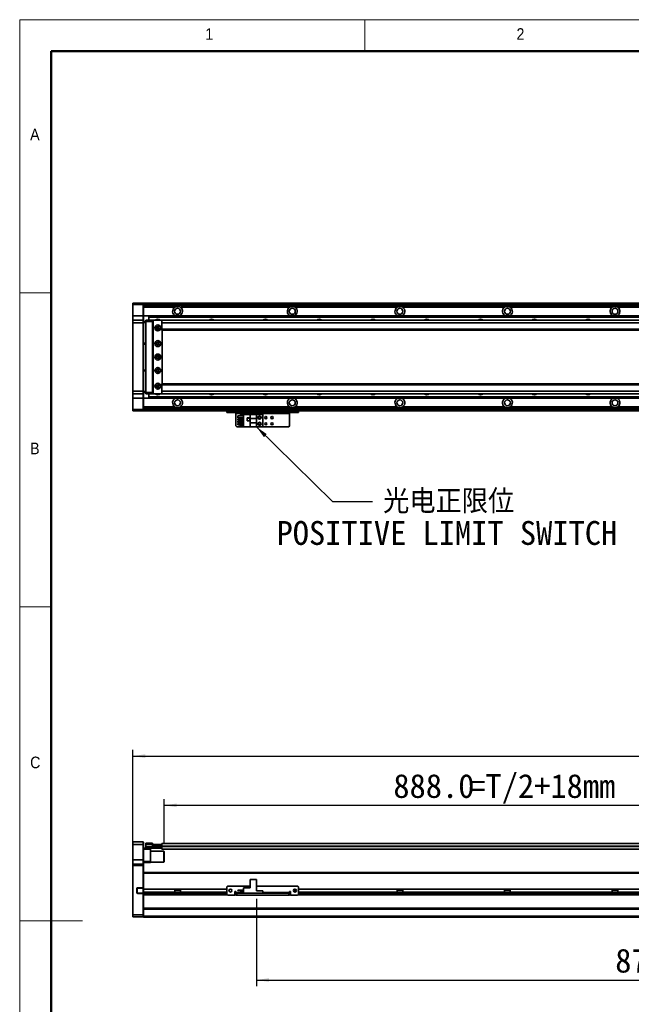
# Model space of a CAD drawing. Header units: millimetres. Extents: x 35 to 2905, y 35 to 2044.
# Tile 2 of 7: x 35 to 717, y 946 to 2044. Entities that reach past the tile are written whole.
import ezdxf

# ---------------------------------------------------------------- set-up
doc = ezdxf.new("R2010")
doc.units = ezdxf.units.MM
doc.header["$LTSCALE"] = 7
doc.layers.add('黑色实线', color=7, linetype='Continuous')
doc.styles.add('SLDTEXTSTYLE1', font='Gothic.ttf', dxfattribs={"width": 0.913})
doc.styles.add('SLDTEXTSTYLE8', font='txt')
doc.styles.add('SLDTEXTSTYLE9', font='txt', dxfattribs={"bigfont": 'bigfont'})
doc.dimstyles.new('SLDDIMSTYLE2', dxfattribs={"dimtxt": 0.18, "dimasz": 14, "dimexe": 0, "dimexo": 0.0625, "dimgap": 0, "dimtad": 0, "dimtih": 1, "dimtoh": 1, "dimdec": 0, "dimrnd": 1e-09, "dimzin": 0, "dimdsep": 46, "dimtxsty": 'Standard', "dimsah": 1, "dimcen": 0.09, "dimadec": 0, "dimazin": 0, "dimtfac": 14, "dimtdec": 0, "dimtofl": 0, "dimtmove": 0, "dimatfit": 3, "dimfxl": 0, "dimfrac": 2, "dimtolj": 1, "dimtzin": 0, "dimarcsym": 0})
doc.dimstyles.new('SLDDIMSTYLE5', dxfattribs={"dimtxt": 26.6, "dimasz": 14, "dimexe": 0, "dimexo": 0.0625, "dimgap": 6.65, "dimtad": 2, "dimdec": 1, "dimrnd": 1e-09, "dimzin": 4, "dimdsep": 46, "dimtxsty": 'SLDTEXTSTYLE8', "dimsah": 1, "dimcen": 0.09, "dimadec": 0, "dimazin": 1, "dimtfac": 1, "dimtdec": 1, "dimtofl": 0, "dimtmove": 0, "dimatfit": 3, "dimfxl": 0, "dimfrac": 2, "dimtolj": 1, "dimtzin": 12, "dimarcsym": 0})

# ---------------------------------------------------------------- blocks, each defined once
blk = doc.blocks.new('SW_NOTE_7')
at = {"layer": '黑色实线', "color": 0, "char_height": 26.6, "attachment_point": 2}
for s, insert, style in [('光电正限位', (85.1, 13.6), 'SLDTEXTSTYLE9'), ('POSITIVE LIMIT SWITCH', (83.1, -21.6), 'SLDTEXTSTYLE8')]:
    blk.add_mtext(s, dxfattribs=dict(at, insert=insert, style=style))
blk = doc.blocks.new('_D_14')
at = {"layer": '黑色实线'}
for p, q in [((161.1, 1109.9), (161.1, 1230.1)), ((2197.1, 1109.9), (2197.1, 1230.1)), ((161.1, 1223.1), (2197.1, 1223.1))]:
    blk.add_line(p, q, dxfattribs=at)
for points in [[(161.1, 1223.1), (175.1, 1221), (175.1, 1225.2)], [(2197.1, 1223.1), (2183.1, 1225.2), (2183.1, 1221)]]:
    blk.add_solid(points, dxfattribs=at)
at = {"layer": '黑色实线', "insert": (1120.8, 1258), "char_height": 26.6, "attachment_point": 1, "style": 'SLDTEXTSTYLE8'}
blk.add_mtext('2036.0', dxfattribs=at)
blk = doc.blocks.new('_D_15')
at = {"layer": '黑色实线'}
for p, q in [((196.1, 1125.6), (196.1, 1175.2)), ((1084.1, 1132.4), (1084.1, 1175.2)), ((1084.1, 1168.2), (196.1, 1168.2))]:
    blk.add_line(p, q, dxfattribs=at)
for points in [[(196.1, 1168.2), (210.1, 1166.1), (210.1, 1170.3)], [(1084.1, 1168.2), (1070.1, 1170.3), (1070.1, 1166.1)]]:
    blk.add_solid(points, dxfattribs=at)
at = {"layer": '黑色实线', "char_height": 26.6, "attachment_point": 1, "style": 'SLDTEXTSTYLE8'}
for s, insert in [('888.0', (451.8, 1203.1)), ('=T/2+18mm', (536.5, 1203.1))]:
    blk.add_mtext(s, dxfattribs=dict(at, insert=insert))
blk = doc.blocks.new('_D_18')
at = {"layer": '黑色实线'}
for p, q in [((1169.1, 1071.6), (1169.1, 966.5)), ((299.1, 1063.9), (299.1, 966.5)), ((299.1, 973.5), (1169.1, 973.5))]:
    blk.add_line(p, q, dxfattribs=at)
for points in [[(299.1, 973.5), (313.1, 971.4), (313.1, 975.6)], [(1169.1, 973.5), (1155.1, 975.6), (1155.1, 971.4)]]:
    blk.add_solid(points, dxfattribs=at)
at = {"layer": '黑色实线', "insert": (699.3, 1008.4), "char_height": 26.6, "attachment_point": 1, "style": 'SLDTEXTSTYLE8'}
blk.add_mtext('870.0', dxfattribs=at)

msp = doc.modelspace()

# ---------------------------------------------------------------- linework, layer by layer
at = {"color": 7, "linetype": 'Continuous', "lineweight": 18}
for p, q in [((2905, 2044), (35, 2044)), ((35, 2044), (35, 35)), ((420, 2009), (420, 2044)), ((70, 2009), (2870, 2009)), ((70, 2009), (70, 70)), ((70, 1739.5), (35, 1739.5)), ((35, 1389.5), (70, 1389.5)), ((35, 1039.5), (105, 1039.5))]:
    msp.add_line(p, q, dxfattribs=at)
at = {"color": 7, "linetype": 'Continuous', "lineweight": 50}
for p, q in [((2870, 2009), (70, 2009)), ((70, 2009), (70, 70))]:
    msp.add_line(p, q, dxfattribs=at)
at = {"color": 7, "linetype": 'Continuous', "lineweight": 35}
for p, q in [((161.07, 1727.65), (161.37, 1727.95)), ((161.07, 1726.45), (161.07, 1727.65)), ((161.07, 1726.45), (161.37, 1726.45)), ((161.07, 1713.95), (161.07, 1726.45)), ((161.37, 1727.95), (161.37, 1726.45)), ((161.37, 1727.95), (172.77, 1727.95)), ((172.77, 1726.45), (161.37, 1726.45)), ((161.37, 1726.45), (161.37, 1713.95)), ((172.77, 1726.45), (172.77, 1727.95)), ((172.77, 1727.95), (173.07, 1727.65)), ((172.77, 1726.45), (173.07, 1726.45)), ((172.77, 1713.95), (172.77, 1726.45)), ((1111.07, 1727.95), (173.07, 1727.95)), ((173.07, 1727.95), (173.07, 1727.65)), ((173.07, 1727.65), (173.07, 1726.45)), ((1111.07, 1727.45), (173.07, 1727.45)), ((173.07, 1726.45), (173.07, 1713.95)), ((1111.07, 1725.45), (173.07, 1725.45)), ((207.9, 1723.45), (173.07, 1723.45)), ((335.9, 1723.45), (215.69, 1723.45)), ((215.69, 1721.92), (215.69, 1723.45)), ((259.07, 1727.75), (1111.07, 1727.75)), ((259.07, 1727.75), (259.07, 1727.55)), ((259.07, 1727.55), (1111.07, 1727.55)), ((259.07, 1727.45), (259.07, 1727.55)), ((455.9, 1723.45), (342.23, 1723.45)), ((575.9, 1723.45), (462.23, 1723.45)), ((695.9, 1723.45), (582.23, 1723.45)), ((815.9, 1723.45), (702.23, 1723.45)), ((161.07, 1713.95), (161.37, 1713.95)), ((161.07, 1708.65), (161.07, 1713.95)), ((161.37, 1713.95), (161.37, 1708.95)), ((172.77, 1713.95), (161.37, 1713.95)), ((172.77, 1708.95), (172.77, 1713.95)), ((172.77, 1713.95), (173.07, 1713.95)), ((173.07, 1713.95), (173.07, 1708.65)), ((179.07, 1713.95), (173.07, 1713.95)), ((179.07, 1713.95), (1084.07, 1713.95)), ((179.07, 1713.95), (179.07, 1713.65)), ((179.07, 1713.65), (1084.07, 1713.65)), ((179.07, 1713.65), (179.07, 1712.75)), ((179.07, 1712.75), (179.07, 1712.46)), ((179.07, 1712.75), (1084.07, 1712.75)), ((179.07, 1712.46), (179.07, 1708.95)), ((179.07, 1712.46), (1084.07, 1712.46)), ((161.37, 1708.95), (161.07, 1708.65)), ((161.07, 1705.95), (161.07, 1708.65)), ((161.37, 1705.95), (161.07, 1705.95)), ((161.07, 1629.95), (161.07, 1705.95)), ((161.37, 1708.95), (161.37, 1705.95)), ((161.37, 1708.95), (172.77, 1708.95)), ((161.37, 1705.95), (161.37, 1629.95)), ((172.77, 1705.95), (161.37, 1705.95)), ((172.77, 1705.95), (172.77, 1708.95)), ((172.77, 1708.95), (173.07, 1708.65)), ((172.77, 1629.95), (172.77, 1705.95)), ((172.77, 1705.95), (173.07, 1705.95)), ((173.07, 1708.65), (173.07, 1705.95)), ((173.07, 1707.45), (175.57, 1707.45)), ((175.57, 1706.45), (173.07, 1706.45)), ((173.07, 1705.95), (173.07, 1629.95)), ((175.57, 1708.65), (175.87, 1708.95)), ((175.57, 1707.45), (175.57, 1708.65)), ((175.57, 1707.45), (175.87, 1707.45)), ((175.57, 1628.45), (175.57, 1707.45)), ((175.87, 1708.95), (175.87, 1707.45)), ((175.87, 1708.95), (183.07, 1708.95)), ((175.87, 1707.45), (175.87, 1628.45)), ((183.07, 1707.45), (175.87, 1707.45)), ((183.07, 1708.95), (183.07, 1707.45)), ((183.07, 1708.95), (184.57, 1708.95)), ((184.27, 1708.65), (183.07, 1708.65)), ((183.07, 1707.45), (183.07, 1628.45)), ((184.07, 1706.95), (183.57, 1706.95)), ((183.57, 1706.95), (183.57, 1628.95)), ((184.57, 1708.95), (184.07, 1708.45)), ((184.07, 1708.45), (184.07, 1627.45)), ((193.57, 1708.95), (184.57, 1708.95)), ((194.07, 1708.45), (193.57, 1708.95)), ((2164.57, 1708.95), (193.57, 1708.95)), ((193.57, 1708.31), (193.57, 1705.95)), ((2164.57, 1705.95), (193.57, 1705.95)), ((193.57, 1705.95), (193.57, 1698.95)), ((194.07, 1708.31), (194.07, 1708.45)), ((190.21, 1700.95), (187.92, 1700.95)), ((2164.57, 1698.95), (193.57, 1698.95)), ((193.57, 1698.95), (193.57, 1697.95)), ((193.57, 1697.95), (2164.57, 1697.95)), ((194.07, 1637.95), (194.07, 1697.95)), ((173.07, 1683.45), (175.57, 1683.45)), ((175.57, 1682.45), (173.07, 1682.45)), ((173.07, 1653.45), (175.57, 1653.45)), ((175.57, 1652.45), (173.07, 1652.45)), ((2164.57, 1637.95), (193.57, 1637.95)), ((193.57, 1637.95), (193.57, 1636.95)), ((2164.57, 1636.95), (193.57, 1636.95)), ((193.57, 1636.95), (193.57, 1629.95)), ((161.37, 1629.95), (161.07, 1629.95)), ((161.07, 1627.25), (161.07, 1629.95)), ((161.37, 1626.95), (161.07, 1627.25)), ((161.07, 1621.95), (161.07, 1627.25)), ((161.37, 1629.95), (172.77, 1629.95)), ((161.37, 1629.95), (161.37, 1626.95)), ((172.77, 1626.95), (161.37, 1626.95)), ((161.37, 1626.95), (161.37, 1621.95)), ((172.77, 1629.95), (173.07, 1629.95)), ((172.77, 1626.95), (172.77, 1629.95)), ((172.77, 1626.95), (173.07, 1627.25)), ((172.77, 1621.95), (172.77, 1626.95)), ((173.07, 1629.95), (173.07, 1627.25)), ((173.07, 1629.45), (175.57, 1629.45)), ((175.57, 1628.45), (173.07, 1628.45)), ((173.07, 1627.25), (173.07, 1621.95)), ((175.57, 1628.45), (175.87, 1628.45)), ((175.57, 1627.25), (175.57, 1628.45)), ((175.57, 1627.25), (175.87, 1626.95)), ((175.87, 1628.45), (183.07, 1628.45)), ((175.87, 1628.45), (175.87, 1626.95)), ((183.07, 1626.95), (175.87, 1626.95)), ((179.07, 1626.95), (179.07, 1623.44)), ((183.07, 1628.45), (183.07, 1626.95)), ((183.07, 1627.25), (184.27, 1627.25)), ((184.57, 1626.95), (183.07, 1626.95)), ((183.57, 1628.95), (184.07, 1628.95)), ((184.07, 1627.45), (184.57, 1626.95)), ((184.57, 1626.95), (193.57, 1626.95)), ((187.92, 1634.95), (190.21, 1634.95)), ((2164.57, 1629.95), (193.57, 1629.95)), ((193.57, 1629.95), (193.57, 1627.59)), ((193.57, 1626.95), (194.07, 1627.45)), ((2164.57, 1626.95), (193.57, 1626.95)), ((194.07, 1627.45), (194.07, 1627.59)), ((161.37, 1621.95), (161.07, 1621.95)), ((161.07, 1609.45), (161.07, 1621.95)), ((172.77, 1621.95), (161.37, 1621.95)), ((161.37, 1621.95), (161.37, 1609.45)), ((173.07, 1621.95), (172.77, 1621.95)), ((172.77, 1609.45), (172.77, 1621.95)), ((179.07, 1621.96), (173.07, 1621.96)), ((173.07, 1621.95), (173.07, 1609.45)), ((179.07, 1623.44), (1084.07, 1623.44)), ((179.07, 1623.44), (179.07, 1623.15)), ((179.07, 1623.15), (1084.07, 1623.15)), ((179.07, 1623.15), (179.07, 1622.25)), ((179.07, 1622.25), (1084.07, 1622.25)), ((179.07, 1622.25), (179.07, 1621.96)), ((179.07, 1621.96), (1084.07, 1621.96)), ((161.37, 1609.45), (161.07, 1609.45)), ((161.07, 1608.25), (161.07, 1609.45)), ((161.37, 1607.95), (161.07, 1608.25)), ((161.37, 1609.45), (172.77, 1609.45)), ((161.37, 1609.45), (161.37, 1607.95)), ((172.77, 1607.95), (161.37, 1607.95)), ((173.07, 1609.45), (172.77, 1609.45)), ((172.77, 1607.95), (172.77, 1609.45)), ((173.07, 1608.25), (172.77, 1607.95)), ((207.9, 1612.46), (173.07, 1612.46)), ((1169.07, 1610.46), (173.07, 1610.46)), ((173.07, 1609.45), (173.07, 1608.25)), ((173.07, 1608.25), (173.07, 1607.95)), ((1169.07, 1607.95), (173.07, 1607.95)), ((335.9, 1612.46), (214.23, 1612.46)), ((266.07, 1605.95), (266.07, 1607.95)), ((267.07, 1605.95), (266.07, 1605.95)), ((267.07, 1607.95), (267.07, 1605.95)), ((345.07, 1605.95), (267.07, 1605.95)), ((276.07, 1605.95), (276.07, 1604.95)), ((276.07, 1604.95), (336.07, 1604.95)), ((276.07, 1591.15), (276.07, 1604.95)), ((278.37, 1600.01), (278.37, 1602.51)), ((278.37, 1602.51), (284.57, 1602.51)), ((280.77, 1602.51), (280.77, 1603.45)), ((280.77, 1603.45), (284.57, 1603.45)), ((284.57, 1590.15), (284.57, 1603.75)), ((284.57, 1603.75), (292.12, 1603.75)), ((292.12, 1603.75), (292.12, 1599.45)), ((299.07, 1603.75), (292.12, 1603.75)), ((299.07, 1599.45), (299.07, 1603.75)), ((306.07, 1603.75), (299.07, 1603.75)), ((306.07, 1603.75), (306.07, 1590.15)), ((336.07, 1604.95), (336.07, 1605.95)), ((336.07, 1604.95), (336.07, 1591.15)), ((455.9, 1612.46), (342.23, 1612.46)), ((345.07, 1605.95), (345.07, 1607.95)), ((346.07, 1605.95), (345.07, 1605.95)), ((346.07, 1607.95), (346.07, 1605.95)), ((575.9, 1612.46), (462.23, 1612.46)), ((695.9, 1612.46), (582.23, 1612.46)), ((815.9, 1612.46), (702.23, 1612.46)), ((278.37, 1600.01), (284.57, 1600.01)), ((278.37, 1598.97), (284.57, 1598.97)), ((278.37, 1597.47), (278.37, 1598.97)), ((278.37, 1597.47), (284.57, 1597.47)), ((278.37, 1594.93), (278.37, 1596.43)), ((278.37, 1596.43), (284.57, 1596.43)), ((278.37, 1594.93), (284.57, 1594.93)), ((278.37, 1593.89), (284.57, 1593.89)), ((278.37, 1592.39), (278.37, 1593.89)), ((278.37, 1592.39), (284.57, 1592.39)), ((280.77, 1598.97), (280.77, 1600.01)), ((280.77, 1596.43), (280.77, 1597.47)), ((280.77, 1593.89), (280.77, 1594.93)), ((280.77, 1590.45), (280.77, 1592.39)), ((291.87, 1600.05), (288.67, 1600.05)), ((288.67, 1600.05), (288.67, 1596.85)), ((288.67, 1596.85), (291.87, 1596.85)), ((288.77, 1599.95), (288.77, 1596.95)), ((291.77, 1599.95), (288.77, 1599.95)), ((288.77, 1596.95), (291.77, 1596.95)), ((291.77, 1596.95), (291.77, 1599.95)), ((291.87, 1596.85), (291.87, 1600.05)), ((299.07, 1599.45), (292.12, 1599.45)), ((292.12, 1594.45), (292.12, 1599.45)), ((292.12, 1594.45), (299.07, 1594.45)), ((292.12, 1594.45), (292.12, 1590.15)), ((299.07, 1599.45), (299.07, 1594.45)), ((299.07, 1590.15), (299.07, 1594.45)), ((276.07, 1591.15), (277.07, 1590.15)), ((284.57, 1590.15), (277.07, 1590.15)), ((280.77, 1590.45), (284.57, 1590.45)), ((284.57, 1590.15), (292.12, 1590.15)), ((292.12, 1590.15), (299.07, 1590.15)), ((306.07, 1590.15), (299.07, 1590.15)), ((335.07, 1590.15), (306.07, 1590.15)), ((335.07, 1590.15), (336.07, 1591.15)), ((161.37, 1127.51), (161.07, 1127.21)), ((161.07, 1124.51), (161.07, 1127.21)), ((161.37, 1124.51), (161.07, 1124.51)), ((161.07, 1107.51), (161.07, 1124.51)), ((161.37, 1127.51), (161.37, 1124.51)), ((161.37, 1127.51), (172.77, 1127.51)), ((161.37, 1124.51), (161.37, 1107.51)), ((172.77, 1124.51), (161.37, 1124.51)), ((172.77, 1124.51), (172.77, 1127.51)), ((172.77, 1127.51), (173.07, 1127.21)), ((172.77, 1107.51), (172.77, 1124.51)), ((172.77, 1124.51), (173.07, 1124.51)), ((173.07, 1127.21), (173.07, 1124.51)), ((173.07, 1124.51), (173.07, 1107.51)), ((173.07, 1120.51), (175.87, 1120.51)), ((175.57, 1125.71), (175.87, 1126.01)), ((175.57, 1124.51), (175.57, 1125.71)), ((175.57, 1122.01), (175.57, 1124.51)), ((175.57, 1124.51), (175.87, 1124.51)), ((175.87, 1122.01), (175.57, 1122.01)), ((175.57, 1120.81), (175.57, 1122.01)), ((175.87, 1120.51), (175.57, 1120.81)), ((175.87, 1126.01), (175.87, 1124.51)), ((175.87, 1126.01), (183.07, 1126.01)), ((175.87, 1124.51), (175.87, 1122.01)), ((183.07, 1124.51), (175.87, 1124.51)), ((175.87, 1122.01), (193.27, 1122.01)), ((175.87, 1122.01), (175.87, 1120.51)), ((193.27, 1120.51), (175.87, 1120.51)), ((181.07, 1120.51), (181.07, 1119.51)), ((183.07, 1126.01), (183.07, 1124.51)), ((183.07, 1122.21), (183.07, 1124.51)), ((183.07, 1122.51), (193.27, 1122.51)), ((193.27, 1122.21), (183.07, 1122.21)), ((183.57, 1122.71), (184.07, 1122.71)), ((183.57, 1122.51), (183.57, 1122.71)), ((184.07, 1122.71), (184.07, 1124.71)), ((184.07, 1124.71), (184.57, 1124.71)), ((184.57, 1122.71), (184.07, 1122.71)), ((184.57, 1124.71), (184.57, 1122.71)), ((184.57, 1124.71), (193.57, 1124.71)), ((184.57, 1122.71), (193.57, 1122.71)), ((193.27, 1122.51), (193.57, 1122.21)), ((193.27, 1122.51), (193.27, 1122.21)), ((193.27, 1122.51), (193.57, 1122.51)), ((193.27, 1122.01), (193.27, 1122.21)), ((193.27, 1122.21), (193.57, 1122.21)), ((193.27, 1120.51), (193.27, 1122.01)), ((193.27, 1122.01), (193.57, 1122.01)), ((193.27, 1120.51), (193.57, 1120.81)), ((2164.57, 1125.86), (193.57, 1125.86)), ((193.57, 1125.86), (193.57, 1124.71)), ((193.57, 1122.71), (193.57, 1124.71)), ((193.57, 1124.71), (194.07, 1124.71)), ((193.57, 1122.86), (193.57, 1122.36)), ((193.57, 1122.36), (193.57, 1119.36)), ((194.07, 1124.71), (194.07, 1124.51)), ((181.07, 1119.51), (173.07, 1119.51)), ((181.07, 1119.51), (181.07, 1105.51)), ((195.77, 1117.01), (181.07, 1117.01)), ((1084.07, 1119.36), (193.57, 1119.36)), ((196.07, 1116.71), (195.77, 1117.01)), ((195.77, 1105.01), (195.77, 1117.01)), ((196.07, 1116.71), (196.07, 1105.31)), ((161.37, 1107.51), (161.07, 1107.51)), ((161.07, 1102.21), (161.07, 1107.51)), ((161.37, 1102.51), (161.07, 1102.21)), ((161.07, 1101.01), (161.07, 1102.21)), ((161.07, 1046.13), (161.07, 1101.01)), ((161.37, 1101.01), (161.07, 1101.01)), ((161.37, 1107.51), (161.37, 1102.51)), ((172.77, 1107.51), (161.37, 1107.51)), ((161.37, 1102.51), (161.37, 1101.01)), ((161.37, 1102.51), (172.77, 1102.51)), ((161.37, 1101.01), (161.37, 1046.01)), ((172.77, 1101.01), (161.37, 1101.01)), ((172.77, 1102.51), (172.77, 1107.51)), ((173.07, 1107.51), (172.77, 1107.51)), ((172.77, 1101.01), (172.77, 1102.51)), ((173.07, 1102.21), (172.77, 1102.51)), ((173.07, 1101.01), (172.77, 1101.01)), ((172.77, 1076.36), (172.77, 1101.01)), ((173.07, 1107.51), (173.07, 1102.21)), ((173.07, 1105.51), (181.07, 1105.51)), ((181.07, 1104.51), (173.07, 1104.51)), ((173.07, 1102.21), (173.07, 1101.01)), ((173.07, 1101.01), (173.07, 1093.16)), ((181.07, 1105.51), (181.07, 1104.51)), ((181.07, 1105.01), (195.77, 1105.01)), ((195.77, 1105.01), (196.07, 1105.31)), ((1169.07, 1093.45), (173.07, 1093.45)), ((173.07, 1093.16), (173.07, 1092.45)), ((173.07, 1074.9), (173.07, 1092.45)), ((179.07, 1093.51), (1094.57, 1093.51)), ((179.07, 1093.51), (179.07, 1093.45)), ((166.57, 1076.36), (166.57, 1076.06)), ((172.77, 1076.36), (166.57, 1076.36)), ((166.57, 1076.06), (172.64, 1076.06)), ((172.77, 1076.36), (172.64, 1076.06)), ((172.64, 1076.06), (172.77, 1076.06)), ((173.07, 1076.36), (172.77, 1076.36)), ((172.77, 1076.06), (173.07, 1076.36)), ((172.77, 1076.06), (172.77, 1070.36)), ((267.07, 1078.2), (266.07, 1077.2)), ((266.07, 1077.2), (266.07, 1069.2)), ((292.12, 1078.2), (267.07, 1078.2)), ((284.57, 1070.2), (284.57, 1076.4)), ((284.57, 1076.4), (292.12, 1076.4)), ((292.12, 1085.7), (292.12, 1076.4)), ((292.12, 1085.7), (299.07, 1085.7)), ((299.07, 1085.7), (299.07, 1072.8)), ((345.07, 1078.2), (299.07, 1078.2)), ((346.07, 1077.2), (345.07, 1078.2)), ((346.07, 1069.2), (346.07, 1077.2)), ((165.77, 1075.56), (165.77, 1070.86)), ((165.77, 1075.56), (166.07, 1075.56)), ((165.77, 1070.86), (166.07, 1070.86)), ((166.07, 1070.86), (166.07, 1075.56)), ((166.57, 1070.06), (166.57, 1070.36)), ((172.64, 1070.36), (166.57, 1070.36)), ((166.57, 1070.06), (172.77, 1070.06)), ((172.64, 1070.36), (172.77, 1070.06)), ((172.77, 1070.36), (172.64, 1070.36)), ((172.77, 1070.36), (173.07, 1070.06)), ((172.77, 1046.01), (172.77, 1070.06)), ((172.77, 1070.06), (173.07, 1070.06)), ((266.07, 1074.9), (173.07, 1074.9)), ((173.07, 1071.5), (173.07, 1074.9)), ((266.07, 1071.5), (173.07, 1071.5)), ((173.07, 1069.45), (173.07, 1071.5)), ((173.07, 1069.45), (173.07, 1068.73)), ((173.07, 1068.73), (173.07, 1053.16)), ((266.82, 1068.45), (173.07, 1068.45)), ((207.9, 1074.9), (207.9, 1071.5)), ((214.23, 1073.5), (207.9, 1073.5)), ((214.23, 1071.5), (214.23, 1074.9)), ((266.07, 1069.2), (267.07, 1068.2)), ((267.07, 1068.2), (275.07, 1068.2)), ((276.07, 1072.2), (275.07, 1072.2)), ((275.07, 1072.2), (275.07, 1068.2)), ((276.07, 1071.5), (275.07, 1071.5)), ((276.07, 1068.45), (275.07, 1068.45)), ((276.07, 1071.2), (276.07, 1072.2)), ((276.07, 1071.2), (276.07, 1070.2)), ((276.07, 1068.2), (276.07, 1070.2)), ((276.07, 1070.2), (277.07, 1070.2)), ((277.07, 1068.2), (276.07, 1068.2)), ((277.07, 1070.2), (277.07, 1068.2)), ((335.07, 1070.2), (277.07, 1070.2)), ((335.07, 1068.2), (277.07, 1068.2)), ((278.37, 1073.45), (278.37, 1073.75)), ((278.37, 1073.75), (284.57, 1073.75)), ((278.37, 1073.45), (284.57, 1073.45)), ((280.77, 1070.8), (280.77, 1071.5)), ((280.77, 1071.5), (284.57, 1071.5)), ((280.77, 1070.8), (284.57, 1070.8)), ((284.57, 1070.2), (306.07, 1070.2)), ((306.07, 1072.8), (299.07, 1072.8)), ((306.07, 1070.2), (306.07, 1072.8)), ((335.07, 1068.2), (335.07, 1070.2)), ((335.07, 1070.2), (336.07, 1070.2)), ((336.07, 1068.2), (335.07, 1068.2)), ((337.07, 1072.2), (336.07, 1072.2)), ((336.07, 1072.2), (336.07, 1071.2)), ((337.07, 1071.5), (336.07, 1071.5)), ((336.07, 1070.2), (336.07, 1071.2)), ((336.07, 1070.2), (336.07, 1068.2)), ((337.07, 1068.45), (336.07, 1068.45)), ((337.07, 1068.2), (337.07, 1072.2)), ((337.07, 1068.2), (345.07, 1068.2)), ((342.23, 1073.5), (340.39, 1073.5)), ((342.23, 1071.51), (342.23, 1074.89)), ((345.07, 1068.2), (346.07, 1069.2)), ((2012.82, 1068.45), (345.31, 1068.45)), ((2012.07, 1074.9), (346.07, 1074.9)), ((2012.07, 1071.5), (346.07, 1071.5)), ((455.9, 1074.9), (455.9, 1071.5)), ((462.23, 1073.5), (455.9, 1073.5)), ((462.23, 1071.5), (462.23, 1074.9)), ((575.9, 1074.9), (575.9, 1071.5)), ((582.23, 1073.5), (575.9, 1073.5)), ((582.23, 1071.5), (582.23, 1074.9)), ((695.9, 1074.9), (695.9, 1071.5)), ((702.23, 1073.5), (695.9, 1073.5)), ((702.23, 1071.5), (702.23, 1074.9)), ((161.07, 1046.13), (161.37, 1046.01)), ((161.07, 1044.31), (161.07, 1046.13)), ((161.07, 1044.31), (161.37, 1044.01)), ((161.37, 1046.01), (161.37, 1044.01)), ((161.37, 1046.01), (172.77, 1046.01)), ((172.77, 1044.01), (161.37, 1044.01)), ((173.07, 1046.13), (172.77, 1046.01)), ((172.77, 1044.01), (172.77, 1046.01)), ((173.07, 1044.31), (172.77, 1044.01)), ((2185.07, 1053.45), (173.07, 1053.45)), ((173.07, 1053.16), (173.07, 1052.45)), ((2185.07, 1052.45), (173.07, 1052.45)), ((173.07, 1044.51), (173.07, 1052.45)), ((2185.07, 1044.51), (173.07, 1044.51)), ((173.07, 1043.51), (173.07, 1044.51)), ((2185.07, 1043.51), (173.07, 1043.51))]:
    msp.add_line(p, q, dxfattribs=at)
at = {"color": 8, "linetype": 'Continuous', "lineweight": 35}
for p, q in [((1111.07, 1726.95), (173.07, 1726.95)), ((1169.07, 1608.95), (173.07, 1608.95)), ((1084.07, 1122.86), (193.57, 1122.86)), ((1084.07, 1122.36), (193.57, 1122.36)), ((1169.07, 1092.45), (173.07, 1092.45)), ((266.07, 1069.45), (173.07, 1069.45)), ((276.07, 1069.45), (275.07, 1069.45)), ((280.77, 1071.2), (276.07, 1071.2)), ((336.07, 1071.2), (306.07, 1071.2)), ((337.07, 1069.45), (336.07, 1069.45)), ((2012.07, 1069.45), (346.07, 1069.45))]:
    msp.add_line(p, q, dxfattribs=at)
at = {"color": 7, "linetype": 'Continuous', "lineweight": 35}
for centre, radius in [((211.07, 1718.95), 3.3), ((339.07, 1718.95), 3.3), ((459.07, 1718.95), 3.3), ((579.07, 1718.95), 3.3), ((699.07, 1718.95), 3.3), ((189.07, 1700.45), 3.36), ((189.07, 1700.45), 1.7), ((189.07, 1700.45), 1.6), ((189.07, 1700.45), 1.25), ((189.07, 1682.95), 3.36), ((189.07, 1682.95), 1.7), ((189.07, 1682.95), 1.6), ((189.07, 1682.95), 1.25), ((189.07, 1667.95), 3.36), ((189.07, 1667.95), 1.7), ((189.07, 1667.95), 1.6), ((189.07, 1667.95), 1.25), ((189.07, 1652.95), 3.36), ((189.07, 1652.95), 1.7), ((189.07, 1652.95), 1.6), ((189.07, 1652.95), 1.25), ((189.07, 1635.45), 3.36), ((189.07, 1635.45), 1.7), ((189.07, 1635.45), 1.6), ((189.07, 1635.45), 1.25), ((211.07, 1616.95), 3.3), ((339.07, 1616.95), 3.3), ((459.07, 1616.95), 3.3), ((579.07, 1616.95), 3.3), ((699.07, 1616.95), 3.3), ((302.57, 1600.45), 1.75), ((302.57, 1593.45), 1.75), ((302.57, 1600.45), 1.25), ((302.57, 1593.45), 1.25), ((309.57, 1600.45), 1.25), ((309.57, 1593.45), 1.25), ((316.57, 1600.45), 1.25), ((316.57, 1593.45), 1.25), ((270.07, 1073.2), 1.7), ((342.07, 1073.2), 1.7)]:
    msp.add_circle(centre, radius, dxfattribs=at)
for centre, radius, start, end in [((211.07, 1718.95), 5.5, 125.18979, 245.50882), ((339.07, 1718.95), 5.5, 125.18979, 245.50882), ((339.07, 1718.95), 5.5, 294.49118, 54.81021), ((459.07, 1718.95), 5.5, 125.18979, 245.50882), ((459.07, 1718.95), 5.5, 294.49118, 54.81021), ((579.07, 1718.95), 5.5, 125.18979, 245.50882), ((579.07, 1718.95), 5.5, 294.49118, 54.81021), ((699.07, 1718.95), 5.5, 125.18979, 245.50882), ((699.07, 1718.95), 5.5, 294.49118, 54.81021), ((211.07, 1718.95), 5.5, 294.49118, 32.67921), ((189.07, 1706.45), 3.75, 41.91573, 138.08427), ((249.07, 1706.45), 3.75, 41.91572, 138.08428), ((309.07, 1706.45), 3.75, 41.91572, 138.08428), ((369.07, 1706.45), 3.75, 41.91572, 138.08428), ((429.07, 1706.45), 3.75, 41.91572, 138.08428), ((489.07, 1706.45), 3.75, 41.91572, 138.08428), ((549.07, 1706.45), 3.75, 41.91572, 138.08428), ((609.07, 1706.45), 3.75, 41.91572, 138.08428), ((669.07, 1706.45), 3.75, 41.91572, 138.08428), ((189.07, 1629.46), 3.75, 221.91573, 318.08427), ((249.07, 1629.46), 3.75, 221.91572, 318.08428), ((309.07, 1629.46), 3.75, 221.91572, 318.08428), ((369.07, 1629.46), 3.75, 221.91572, 318.08428), ((429.07, 1629.46), 3.75, 221.91572, 318.08428), ((489.07, 1629.46), 3.75, 221.91572, 318.08428), ((549.07, 1629.46), 3.75, 221.91572, 318.08428), ((609.07, 1629.46), 3.75, 221.91572, 318.08428), ((669.07, 1629.46), 3.75, 221.91572, 318.08428), ((211.07, 1616.95), 5.5, 114.49118, 234.81021), ((211.07, 1616.95), 5.5, 305.18979, 65.50882), ((339.07, 1616.95), 5.5, 114.49118, 234.81021), ((339.07, 1616.95), 5.5, 305.18979, 65.50882), ((459.07, 1616.95), 5.5, 114.49118, 234.81021), ((459.07, 1616.95), 5.5, 305.18979, 65.50882), ((579.07, 1616.95), 5.5, 114.49118, 234.81021), ((579.07, 1616.95), 5.5, 305.18979, 65.50882), ((699.07, 1616.95), 5.5, 114.49118, 234.81021), ((699.07, 1616.95), 5.5, 305.18979, 65.50882), ((166.57, 1075.56), 0.8, 90, 180), ((166.57, 1075.56), 0.5, 90, 180), ((166.57, 1070.86), 0.8, 180, 270), ((166.57, 1070.86), 0.5, 180, 270)]:
    msp.add_arc(centre, radius, start, end, dxfattribs=at)
for points, knots in [([(212.42, 1724.28), (212, 1724.36), (211.01, 1724.53), (209.4, 1724.31), (208.39, 1723.73), (207.9, 1723.45)], [0, 0, 0, 0, 0.2686125, 0.6366058, 1, 1, 1, 1]), ([(215.69, 1723.45), (215.7, 1723.67), (215.71, 1724.12), (215.73, 1724.67), (215.64, 1725.07), (215.44, 1725.3), (215.1, 1725.41), (214.67, 1725.44), (214.15, 1725.44), (213.6, 1725.44), (213.1, 1725.42), (212.72, 1725.32), (212.51, 1725.11), (212.42, 1724.79), (212.41, 1724.49), (212.42, 1724.31), (212.42, 1724.28)], [0, 0, 0, 0, 0.094886, 0.1898076, 0.2641619, 0.338886, 0.4052545, 0.473146, 0.547549, 0.6255178, 0.7038263, 0.7798809, 0.8488465, 0.9147199, 0.9877798, 1, 1, 1, 1]), ([(215.69, 1721.92), (215.68, 1721.94), (215.64, 1722.01), (215.45, 1722.28), (215.07, 1722.75), (214.51, 1723.27), (213.89, 1723.68), (213.32, 1723.98), (212.85, 1724.16), (212.53, 1724.25), (212.43, 1724.28), (212.42, 1724.28), (212.42, 1724.28)], [0, 0, 0, 0, 0.03820649, 0.12898712, 0.27699821, 0.43175041, 0.56430615, 0.67596001, 0.78805432, 0.88958478, 0.98742846, 1, 1, 1, 1]), ([(342.23, 1723.45), (341.78, 1723.71), (340.83, 1724.27), (339.14, 1724.53), (337.4, 1724.31), (336.4, 1723.73), (335.9, 1723.45)], [0, 0, 0, 0, 0.2356911, 0.4864662, 0.7448499, 1, 1, 1, 1]), ([(462.23, 1723.45), (461.78, 1723.71), (460.83, 1724.27), (459.14, 1724.53), (457.4, 1724.31), (456.4, 1723.73), (455.9, 1723.45)], [0, 0, 0, 0, 0.2356881, 0.4864686, 0.7448489, 1, 1, 1, 1]), ([(582.23, 1723.45), (581.78, 1723.71), (580.83, 1724.27), (579.14, 1724.53), (577.4, 1724.31), (576.4, 1723.73), (575.9, 1723.45)], [0, 0, 0, 0, 0.2356881, 0.4864686, 0.7448489, 1, 1, 1, 1]), ([(702.23, 1723.45), (701.78, 1723.71), (700.83, 1724.27), (699.14, 1724.53), (697.4, 1724.31), (696.4, 1723.73), (695.9, 1723.45)], [0, 0, 0, 0, 0.2356881, 0.4864686, 0.7448489, 1, 1, 1, 1]), ([(207.9, 1612.46), (208.36, 1612.19), (209.3, 1611.63), (210.99, 1611.37), (212.73, 1611.59), (213.74, 1612.17), (214.23, 1612.46)], [0, 0, 0, 0, 0.23569111, 0.48647058, 0.74484989, 1, 1, 1, 1]), ([(335.9, 1612.46), (336.36, 1612.19), (337.3, 1611.63), (338.99, 1611.37), (340.73, 1611.59), (341.74, 1612.17), (342.23, 1612.46)], [0, 0, 0, 0, 0.23569111, 0.48647058, 0.74484989, 1, 1, 1, 1]), ([(455.9, 1612.46), (456.36, 1612.19), (457.3, 1611.63), (458.99, 1611.37), (460.73, 1611.59), (461.74, 1612.17), (462.23, 1612.46)], [0, 0, 0, 0, 0.2356881, 0.4864686, 0.7448489, 1, 1, 1, 1]), ([(575.9, 1612.46), (576.36, 1612.19), (577.3, 1611.63), (578.99, 1611.37), (580.73, 1611.59), (581.74, 1612.17), (582.23, 1612.46)], [0, 0, 0, 0, 0.2356881, 0.4864686, 0.7448489, 1, 1, 1, 1]), ([(695.9, 1612.46), (696.36, 1612.19), (697.3, 1611.63), (698.99, 1611.37), (700.73, 1611.59), (701.74, 1612.17), (702.23, 1612.46)], [0, 0, 0, 0, 0.2356881, 0.4864686, 0.7448489, 1, 1, 1, 1])]:
    msp.add_open_spline(points, degree=3, knots=knots, dxfattribs=at)

# ---------------------------------------------------------------- block references
at = {"layer": '黑色实线', "color": 7}
msp.add_blockref('SW_NOTE_7', (428.41, 1506.73), dxfattribs=at)

# ---------------------------------------------------------------- texts
at = {"color": 7, "linetype": 'Continuous', "lineweight": 0, "char_height": 12.96, "attachment_point": 1, "style": 'SLDTEXTSTYLE1'}
for s, insert in [('1', (242.08, 2034.52)), ('2', (589.17, 2034.52)), ('A', (46.67, 1922.52)), ('B', (46.67, 1572.52)), ('C', (46.67, 1222.52))]:
    msp.add_mtext(s, dxfattribs=dict(at, insert=insert))

# ---------------------------------------------------------------- dimensions: what is measured, and where the dimension line sits
at = {"layer": '黑色实线'}
for base, p1, p2, picture, middle in [((2197.07, 1223.13), (161.07, 1101.01), (2197.07, 1101.01), '_D_14', (1172.75, 1223.13)), ((1169.07, 973.51), (299.07, 1072.8), (1169.07, 1080.51), '_D_18', (741.7, 973.51))]:
    dim = msp.add_linear_dim(base=base, p1=p1, p2=p2, dimstyle='SLDDIMSTYLE5', dxfattribs=at)
    dim.commit()
    dim.dimension.update_dxf_attribs({"geometry": picture, "text_midpoint": middle, "dimtype": 160})
dim = msp.add_linear_dim(base=(196.07, 1168.25), p1=(1084.07, 1123.51), p2=(196.07, 1116.71), text='<>=T/2+18mm', dimstyle='SLDDIMSTYLE5', dxfattribs=at)
dim.commit()
dim.dimension.update_dxf_attribs({"geometry": '_D_15', "text_midpoint": (594.34, 1168.25), "dimtype": 160})

# ---------------------------------------------------------------- leaders
at = {"layer": '黑色实线', "color": 7}
msp.add_leader([(299.07, 1590.15), (383.96, 1506.73), (428.41, 1506.73)], dimstyle='SLDDIMSTYLE2', dxfattribs=at)

doc.saveas('drawing.dxf')
